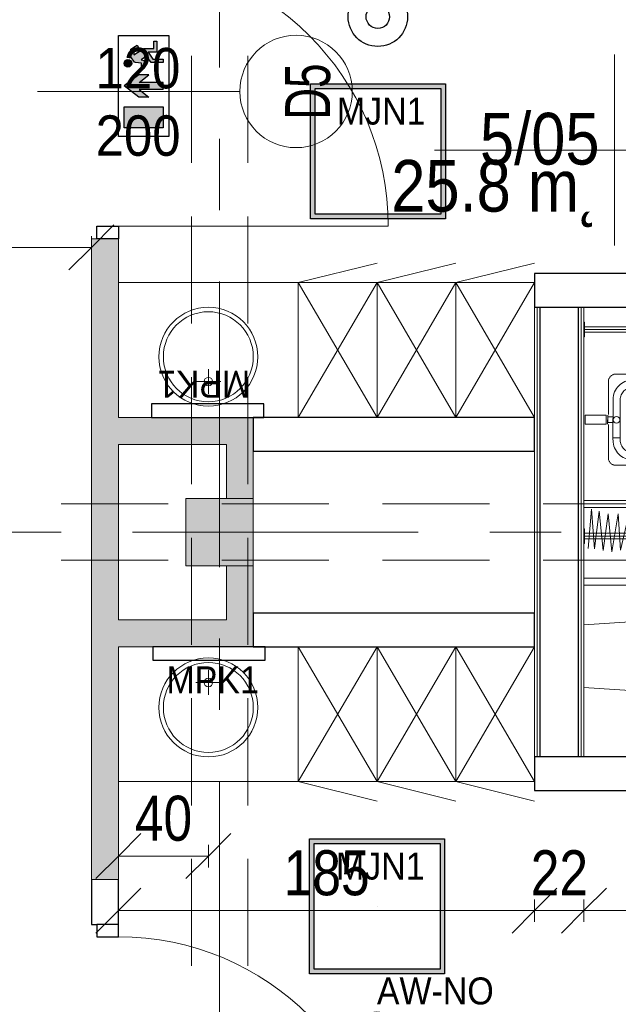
# Model space of a CAD drawing. Header units: centimetres. Extents: x -1631 to 21770, y -8842 to 3590.
# Tile 142 of 150: x 499 to 765, y 2118 to 2556. Entities that reach past the tile are written whole.
import ezdxf

# ---------------------------------------------------------------- set-up
doc = ezdxf.new("R2010")
doc.units = ezdxf.units.CM
doc.linetypes.add('Oś', pattern=[222.25, 127, -31.75, 31.75, -31.75])
doc.linetypes.add('Ukryte', pattern=[71.438, 47.625, -23.813])
for name, color, linetype, lineweight in [('A-ANNO-DIMS', 211, 'Continuous', 13), ('A-ANNO-DIMS-100', 211, 'Continuous', 13), ('A-ANNO-NOTE', 131, 'Continuous', 9), ('A-AREA-IDEN', 2, 'Continuous', 13), ('A-DETL-GENF', 92, 'Continuous', 9), ('A-DETL-HDLN', 90, 'Ukryte', 9), ('A-DETL-MEDM', 33, 'Continuous', 13), ('A-DOOR', 31, 'Continuous', 13), ('A-WALL', 113, 'Continuous', 13), ('A-WALL-FNSH', 113, 'Continuous', 13), ('A-WALL-PATT', 111, 'Continuous', 13), ('I-FURN', 30, 'Continuous', 9), ('P-SANR-FIXT', 6, 'Continuous', 9), ('S-COLS', 52, 'Continuous', 13), ('S-GRID', 1, 'Continuous', 13)]:
    doc.layers.add(name, color=color, linetype=linetype, lineweight=lineweight)
doc.layers.add('E_oprawy', color=12, linetype='Continuous')
doc.styles.add('Arial', font='arial.ttf', dxfattribs={"width": 0.9, "height": 18})
doc.styles.add('Arial Narrow_5', font='ARIALN.TTF', dxfattribs={"height": 20})
doc.styles.add('Arial_1', font='arial.ttf', dxfattribs={"width": 0.7, "height": 20})
doc.styles.add('Arial_11', font='arial.ttf', dxfattribs={"width": 0.85, "height": 23})
doc.dimstyles.new('Diagonal_1_100__0__wewnętrzne_1', dxfattribs={"dimscale": 30.48, "dimtxt": 20.468619, "dimasz": 0.656168, "dimexe": 0.164042, "dimexo": 0.0625, "dimgap": 0.032808, "dimtad": 1, "dimdec": 0, "dimdsep": 46, "dimtxsty": 'Arial Narrow_5', "dimblk1": 'OBLIQUE', "dimblk2": 'OBLIQUE', "dimsah": 1, "dimcen": 0.09, "dimazin": 0, "dimtfac": 1, "dimtdec": 4, "dimtix": 1, "dimtmove": 0, "dimatfit": 3, "dimfxl": 0, "dimtvp": 1, "dimtolj": 1, "dimtzin": 0, "dimarcsym": 0})

# ---------------------------------------------------------------- blocks, each defined once
blk = doc.blocks.new('M_Concrete-Square-Column - 300 x 300mm-1794508-5_piętro III __10_50 m_ - stan projektowany')
at = {"layer": 'S-COLS', "lineweight": 9}
blk.add_hatch(color=254, dxfattribs=at).paths.add_polyline_path([(15, -15), (15, 15), (-15, 15), (-15, -15)], flags=0)
for p, q in [((15, 15), (-15, 15)), ((-15, 15), (-15, -15)), ((15, -15), (15, 15)), ((-15, -15), (15, -15))]:
    blk.add_line(p, q, dxfattribs=at)
blk = doc.blocks.new('Blat - Blat-V3-5_piętro III __10_50 m_ - stan projektowany')
at = {"layer": 'I-FURN'}
for p, q in [((0, 60), (0, 0)), ((80, 60), (0, 60))]:
    blk.add_line(p, q, dxfattribs=at)
blk = doc.blocks.new('Blat - Blat-1345692-5_piętro III __10_50 m_ - stan projektowany')
at = {"layer": 'I-FURN'}
for p, q in [((0, -60), (0, 0)), ((80, -60), (0, -60))]:
    blk.add_line(p, q, dxfattribs=at)
blk = doc.blocks.new('umywalka okrągła d _44cm stal nierdzewna - Type 1-2178342-5_piętro III __10_50 m_ - stan projektowany')
at = {"layer": 'P-SANR-FIXT'}
for p, q in [((12.5, 16.43), (12.5, 27.43)), ((7, 21.93), (18, 21.93))]:
    blk.add_line(p, q, dxfattribs=at)
for centre, radius in [((12.5, 33), 22), ((12.5, 33), 20), ((12.5, 21.93), 1.9)]:
    blk.add_circle(centre, radius, dxfattribs=at)
blk = doc.blocks.new('umywalka okrągła d _44cm stal nierdzewna - Type 1-2356172-5_piętro III __10_50 m_ - stan projektowany')
at = {"layer": 'P-SANR-FIXT'}
for p, q in [((12.5, -16.43), (12.5, -27.43)), ((7, -21.93), (18, -21.93))]:
    blk.add_line(p, q, dxfattribs=at)
for centre, radius in [((12.5, -33), 22), ((12.5, -33), 20), ((12.5, -21.93), 1.9)]:
    blk.add_circle(centre, radius, dxfattribs=at)
blk = doc.blocks.new('miska ustępowa dla N_35_5x54 wisząca koło narożna - Type 1-2357501-5_piętro III __10_50 m_ - stan projektowany')
at = {"layer": 'P-SANR-FIXT'}
for p, q in [((-1.4, -11), (-4.56, -55.56)), ((29.22, -55.56), (26.4, -11)), ((44.09, -92.2), (44.09, -11)), ((47.21, -92.2), (47.21, -11)), ((3.32, -37.31), (6.14, -37.31)), ((4.69, -35.9), (4.69, -38.7)), ((18.43, -37.31), (21.25, -37.31)), ((19.8, -35.9), (19.8, -38.7)), ((8.17, -46.6), (8.17, -51.72)), ((16.4, -45.33), (9.09, -45.33)), ((17.32, -51.72), (17.32, -46.6)), ((-24.94, -56.63), (-24.94, -77.5)), ((-23.38, -56.63), (-23.38, -79.06)), ((-21.82, -56.63), (-21.82, -79.06)), ((-4.56, -55.56), (-4.88, -59.89)), ((29.58, -59.89), (29.22, -55.56)), ((-4.88, -59.89), (-4.82, -64.32)), ((29.53, -64.32), (29.58, -59.89)), ((-4.82, -64.32), (-4.57, -65.68)), ((-4.57, -65.68), (-4.19, -67.09)), ((29.19, -67.09), (29.57, -65.68)), ((29.57, -65.68), (29.53, -64.32)), ((-4.19, -67.09), (-3.69, -68.46)), ((-3.69, -68.46), (-3.07, -69.78)), ((-3.07, -69.78), (-2.34, -71.05)), ((27.34, -71.05), (28.07, -69.78)), ((28.07, -69.78), (28.69, -68.46)), ((28.69, -68.46), (29.19, -67.09)), ((-2.34, -71.05), (-1.51, -72.26)), ((-1.51, -72.26), (-0.58, -73.39)), ((-0.58, -73.39), (1.02, -74.96)), ((23.98, -74.96), (25.58, -73.39)), ((25.58, -73.39), (26.51, -72.26)), ((26.51, -72.26), (27.34, -71.05)), ((-32.35, -77.5), (-23.38, -77.5)), ((1.02, -74.96), (2.75, -76.27)), ((2.75, -76.27), (4.01, -77.03)), ((4.01, -77.03), (6.13, -78.05)), ((6.13, -78.05), (7.56, -78.51)), ((7.56, -78.51), (9.56, -78.98)), ((15.44, -78.98), (17.44, -78.51)), ((17.44, -78.51), (18.87, -78.05)), ((18.87, -78.05), (20.99, -77.03)), ((20.99, -77.03), (22.25, -76.27)), ((22.25, -76.27), (23.98, -74.96)), ((-23.38, -79.06), (-32.35, -79.06)), ((-23.38, -80.62), (-32.35, -80.62)), ((9.56, -78.98), (11.02, -79.17)), ((11.02, -79.17), (12.5, -79.25)), ((12.5, -79.25), (13.98, -79.17)), ((13.98, -79.17), (15.44, -78.98))]:
    blk.add_line(p, q, dxfattribs=at)
for centre in [(4.69, -37.31), (19.8, -37.31)]:
    blk.add_circle(centre, 0.825, dxfattribs=at)
for centre, radius, start, end in [((-30.79, -56.63), 8.97, 0, 99.9996), ((9.34, -46.48), 1.17, 102.2339, 185.8899), ((16.15, -46.48), 1.17, 354.1101, 77.7661), ((-30.79, -56.63), 7.41, 0, 102.1327), ((-30.79, -56.63), 5.85, 0, 105.4382), ((12.74, -51.5), 4.58, 182.8022, 357.1978), ((-23.38, -79.06), 1.56, 0, 90), ((-23.38, -79.06), 1.56, 270, 0), ((45.65, -92.2), 1.56, 180, 360)]:
    blk.add_arc(centre, radius, start, end, dxfattribs=at)
for centre, major_axis, ratio in [((12.55, -59.51), (0, 16.33), 0.823529), ((12.55, -59.26), (0, 15.16), 0.845174)]:
    blk.add_ellipse(centre, major_axis=major_axis, ratio=ratio, dxfattribs=at)
blk = doc.blocks.new('brodzik natryskowy dla N - Type 1-2359081-5_piętro III __10_50 m_ - stan projektowany')
at = {"layer": 'P-SANR-FIXT'}
for p, q in [((-44.73, -12.86), (-27.37, -14.39)), ((-42.55, -11.3), (-42.55, -11)), ((-36.05, -11.3), (-42.55, -11.3)), ((-40.55, -11.3), (-40.55, -95.8)), ((-39.3, -11), (-39.3, -95.8)), ((-38.05, -11.3), (-38.05, -95.8)), ((-36.05, -11), (-36.05, -11.3)), ((-26.61, -11.2), (-26.61, -69.6)), ((-23.41, -69.6), (-23.41, -11.2)), ((14.45, -11.52), (10.54, -11.52)), ((10.54, -11.52), (10.54, -20.79)), ((14.45, -11.52), (14.45, -20.79)), ((49.36, -11.3), (49.36, -11)), ((55.86, -11.3), (49.36, -11.3)), ((51.36, -11.3), (51.36, -95.8)), ((52.61, -11), (52.61, -96)), ((53.86, -11.3), (53.86, -95.8)), ((55.86, -11), (55.86, -11.3)), ((-27.37, -14.39), (-44.99, -15.67)), ((-44.99, -15.67), (-28.14, -17.71)), ((-29.41, -21.8), (-46.26, -23.33)), ((-28.14, -17.71), (-45.75, -19.5)), ((-45.75, -19.5), (-29.41, -21.8)), ((-5.12, -21.9), (-5.39, -21.95)), ((-4.84, -21.88), (-5.12, -21.9)), ((10.32, -21.88), (-4.84, -21.88)), ((10.54, -20.79), (14.45, -20.79)), ((14.44, -21.54), (10.55, -21.51)), ((13.8, -21.67), (11.19, -21.67)), ((11.19, -21.67), (11.19, -23.94)), ((13.8, -23.94), (13.8, -21.67)), ((30.14, -21.88), (14.73, -21.88)), ((30.36, -21.95), (30.1, -21.9)), ((30.62, -22.03), (30.14, -21.88)), ((-46.26, -23.33), (-29.41, -26.14)), ((-29.41, -26.14), (-45.5, -27.16)), ((-7.7, -24.28), (-7.74, -24.55)), ((-7.74, -24.55), (-7.74, -54.09)), ((-7.62, -24.01), (-7.7, -24.28)), ((-7.51, -23.75), (-7.62, -24.01)), ((-7.38, -23.5), (-7.51, -23.75)), ((-7.23, -23.25), (-7.38, -23.5)), ((-7.05, -23.02), (-7.23, -23.25)), ((-6.85, -22.81), (-7.05, -23.02)), ((-6.64, -22.61), (-6.85, -22.81)), ((-6.41, -22.43), (-6.64, -22.61)), ((-6.17, -22.27), (-6.41, -22.43)), ((-5.92, -22.14), (-6.17, -22.27)), ((-5.66, -22.03), (-5.92, -22.14)), ((-5.39, -21.95), (-5.66, -22.03)), ((-2.82, -26.45), (-2.2, -25.89)), ((-2.2, -25.89), (-1.53, -25.38)), ((-1.53, -25.38), (-0.81, -24.95)), ((-0.81, -24.95), (-0.05, -24.58)), ((-0.05, -24.58), (0.75, -24.29)), ((0.75, -24.29), (1.58, -24.07)), ((1.58, -24.07), (2.44, -23.94)), ((2.44, -23.94), (4.41, -23.89)), ((22.33, -23.94), (3.78, -23.89)), ((4.41, -23.89), (4.41, -27.12)), ((11.19, -23.94), (13.8, -23.94)), ((23.2, -24.07), (22.33, -23.94)), ((24.03, -24.29), (23.2, -24.07)), ((24.83, -24.58), (24.03, -24.29)), ((25.59, -24.95), (24.83, -24.58)), ((26.31, -25.38), (25.59, -24.95)), ((26.98, -25.89), (26.31, -25.38)), ((27.59, -26.45), (26.98, -25.89)), ((30.87, -22.14), (30.62, -22.03)), ((31.12, -22.28), (30.87, -22.14)), ((31.36, -22.44), (31.12, -22.28)), ((31.59, -22.62), (31.36, -22.44)), ((31.81, -22.82), (31.59, -22.62)), ((32.01, -23.04), (31.81, -22.82)), ((32.19, -23.27), (32.01, -23.04)), ((32.35, -23.52), (32.19, -23.27)), ((32.49, -23.77), (32.35, -23.52)), ((32.6, -24.04), (32.49, -23.77)), ((32.68, -24.31), (32.6, -24.04)), ((32.74, -24.58), (32.68, -24.31)), ((32.74, -24.86), (32.74, -24.58)), ((32.74, -54.38), (32.74, -24.86)), ((-45.5, -27.16), (-29.67, -31)), ((-5.19, -30.85), (-4.98, -30.01)), ((-4.98, -30.01), (-4.68, -29.22)), ((-4.68, -29.22), (-4.32, -28.45)), ((-4.32, -28.45), (-3.88, -27.74)), ((-3.88, -27.74), (-3.38, -27.07)), ((-3.38, -27.07), (-2.82, -26.45)), ((-1.71, -30.51), (-1.89, -31.01)), ((-1.47, -30.02), (-1.71, -30.51)), ((-1.19, -29.56), (-1.47, -30.02)), ((-0.87, -29.14), (-1.19, -29.56)), ((-0.51, -28.74), (-0.87, -29.14)), ((-0.12, -28.38), (-0.51, -28.74)), ((0.31, -28.06), (-0.12, -28.38)), ((0.76, -27.79), (0.31, -28.06)), ((1.25, -27.55), (0.76, -27.79)), ((1.76, -27.36), (1.25, -27.55)), ((2.29, -27.23), (1.76, -27.36)), ((2.84, -27.14), (2.29, -27.23)), ((3.4, -27.11), (2.84, -27.14)), ((4.41, -27.12), (3.4, -27.11)), ((3.78, -27.12), (21.37, -27.12)), ((21.37, -27.12), (21.94, -27.14)), ((21.94, -27.14), (22.49, -27.23)), ((22.49, -27.23), (23.02, -27.36)), ((23.02, -27.36), (23.53, -27.55)), ((23.53, -27.55), (24.01, -27.79)), ((24.01, -27.79), (24.47, -28.06)), ((24.47, -28.06), (24.89, -28.38)), ((24.89, -28.38), (25.29, -28.74)), ((25.29, -28.74), (25.65, -29.14)), ((25.65, -29.14), (25.96, -29.56)), ((25.96, -29.56), (26.24, -30.02)), ((26.24, -30.02), (26.48, -30.51)), ((26.48, -30.51), (26.66, -31.01)), ((28.16, -27.07), (27.59, -26.45)), ((28.66, -27.74), (28.16, -27.07)), ((29.09, -28.45), (28.66, -27.74)), ((29.46, -29.22), (29.09, -28.45)), ((29.75, -30.01), (29.46, -29.22)), ((29.97, -30.85), (29.75, -30.01)), ((-29.67, -31), (-44.99, -32.02)), ((-44.99, -32.02), (-31.46, -34.32)), ((-5.37, -32.6), (-5.32, -31.71)), ((-5.29, -56.03), (-5.37, -32.6)), ((-5.32, -31.71), (-5.19, -30.85)), ((26.92, -32.43), (-2.15, -32.63)), ((-2.15, -32.63), (-2.15, -56.03)), ((-2.03, -31.55), (-2.11, -32.1)), ((-1.89, -31.01), (-2.03, -31.55)), ((26.66, -31.01), (26.8, -31.55)), ((26.8, -31.55), (26.88, -32.1)), ((26.92, -56.03), (26.92, -32.43)), ((30.1, -31.71), (29.97, -30.85)), ((30.07, -32.63), (30.07, -56.03)), ((30.15, -32.6), (30.1, -31.71)), ((-21.31, -52.3), (-15.71, -52.3)), ((-5.23, -51), (-5.24, -51.15)), ((-5.24, -51.15), (-5.23, -51.29)), ((-5.21, -50.85), (-5.23, -51)), ((-5.23, -51.29), (-5.21, -51.44)), ((-5.18, -50.71), (-5.21, -50.85)), ((-5.21, -51.44), (-5.18, -51.58)), ((-5.13, -50.58), (-5.18, -50.71)), ((-5.18, -51.58), (-5.13, -51.71)), ((-5.07, -50.45), (-5.13, -50.58)), ((-5.13, -51.71), (-5.07, -51.84)), ((-4.99, -50.33), (-5.07, -50.45)), ((-5.07, -51.84), (-4.99, -51.96)), ((-4.91, -50.21), (-4.99, -50.33)), ((-4.99, -51.96), (-4.91, -52.08)), ((-4.81, -50.11), (-4.91, -50.21)), ((-4.91, -52.08), (-4.81, -52.18)), ((-4.71, -50.02), (-4.81, -50.11)), ((-4.81, -52.18), (-4.71, -52.27)), ((-4.6, -49.93), (-4.71, -50.02)), ((-4.71, -52.27), (-4.6, -52.36)), ((-4.48, -49.86), (-4.6, -49.93)), ((-4.6, -52.36), (-4.48, -52.43)), ((-4.35, -49.8), (-4.48, -49.86)), ((-4.48, -52.43), (-4.35, -52.49)), ((-4.21, -49.75), (-4.35, -49.8)), ((-4.35, -52.49), (-4.21, -52.54)), ((-4.07, -49.71), (-4.21, -49.75)), ((-4.21, -52.54), (-4.07, -52.58)), ((-3.93, -49.69), (-4.07, -49.71)), ((-3.78, -49.68), (-3.93, -49.69)), ((-3.48, -49.71), (-3.63, -49.69)), ((-3.34, -49.75), (-3.48, -49.71)), ((-3.48, -52.58), (-3.34, -52.54)), ((-3.21, -49.8), (-3.34, -49.75)), ((-3.34, -52.54), (-3.21, -52.49)), ((-3.08, -49.86), (-3.21, -49.8)), ((-3.21, -52.49), (-3.08, -52.43)), ((-2.96, -49.93), (-3.08, -49.86)), ((-3.08, -52.43), (-2.96, -52.36)), ((-2.85, -50.02), (-2.96, -49.93)), ((-2.96, -52.36), (-2.85, -52.27)), ((-2.74, -50.11), (-2.85, -50.02)), ((-2.85, -52.27), (-2.74, -52.18)), ((-2.65, -50.21), (-2.74, -50.11)), ((-2.74, -52.18), (-2.65, -52.08)), ((-2.56, -50.33), (-2.65, -50.21)), ((-2.65, -52.08), (-2.56, -51.96)), ((-2.49, -50.45), (-2.56, -50.33)), ((-2.56, -51.96), (-2.49, -51.84)), ((-2.43, -50.58), (-2.49, -50.45)), ((-2.49, -51.84), (-2.43, -51.71)), ((-2.38, -50.71), (-2.43, -50.58)), ((-2.43, -51.71), (-2.38, -51.58)), ((-2.34, -50.85), (-2.38, -50.71)), ((-2.38, -51.58), (-2.34, -51.44)), ((-2.32, -51), (-2.34, -50.85)), ((-2.34, -51.44), (-2.32, -51.29)), ((-2.31, -51.15), (-2.32, -51)), ((-2.32, -51.29), (-2.31, -51.15)), ((-22.41, -54.35), (-25.41, -54.35)), ((-22.81, -62.85), (-22.81, -54.35)), ((-22.61, -62.85), (-22.61, -54.35)), ((-22.41, -63.8), (-22.41, -53.4)), ((-22.11, -63.8), (-22.11, -53.4)), ((-21.81, -63.8), (-21.81, -53.4)), ((-21.81, -53.7), (-15.21, -53.7)), ((-21.81, -54), (-15.21, -54)), ((-21.81, -55.6), (-15.21, -55.6)), ((-21.81, -55.9), (-15.21, -55.9)), ((-21.31, -52.6), (-15.71, -52.6)), ((-21.31, -52.9), (-15.71, -52.9)), ((-15.21, -53.4), (-15.21, -63.8)), ((-14.91, -53.4), (-14.91, -63.8)), ((-14.61, -53.4), (-14.61, -63.8)), ((-7.74, -54.09), (-7.74, -54.37)), ((-7.74, -54.37), (-7.7, -54.64)), ((-7.7, -54.64), (-7.62, -54.91)), ((-7.62, -54.91), (-7.52, -55.18)), ((-7.52, -55.18), (-7.4, -55.43)), ((-7.4, -55.43), (-7.25, -55.67)), ((-7.25, -55.67), (-7.07, -55.9)), ((-7.07, -55.9), (-6.88, -56.11)), ((-6.88, -56.11), (-6.67, -56.31)), ((-6.67, -56.31), (-6.44, -56.49)), ((-6.44, -56.49), (-6.2, -56.64)), ((-6.2, -56.64), (-5.95, -56.77)), ((-5.95, -56.77), (-5.69, -56.88)), ((-5.69, -56.88), (-5.41, -56.96)), ((-2.15, -56.03), (-5.29, -56.03)), ((-4.07, -52.58), (-3.93, -52.6)), ((-3.93, -52.6), (-3.78, -52.61)), ((-3.78, -52.61), (-3.63, -52.6)), ((-3.63, -52.6), (-3.48, -52.58)), ((26.92, -56.03), (30.07, -56.03)), ((30.38, -56.96), (30.65, -56.89)), ((30.65, -56.89), (30.92, -56.78)), ((30.92, -56.78), (31.17, -56.66)), ((31.17, -56.66), (31.41, -56.51)), ((31.41, -56.51), (31.64, -56.34)), ((31.64, -56.34), (31.85, -56.14)), ((31.85, -56.14), (32.05, -55.93)), ((32.05, -55.93), (32.22, -55.71)), ((32.22, -55.71), (32.38, -55.46)), ((32.38, -55.46), (32.51, -55.21)), ((32.51, -55.21), (32.61, -54.94)), ((32.61, -54.94), (32.69, -54.67)), ((32.69, -54.67), (32.74, -54.38)), ((-21.81, -57.5), (-15.21, -57.5)), ((-21.81, -57.8), (-15.21, -57.8)), ((-21.81, -59.4), (-15.21, -59.4)), ((-21.81, -59.7), (-15.21, -59.7)), ((-21.81, -61.3), (-15.21, -61.3)), ((-5.41, -56.96), (-5.13, -57.01)), ((-5.13, -57.01), (29.82, -57.01)), ((29.82, -57.01), (30.1, -57.01)), ((30.1, -57.01), (30.38, -56.96)), ((-22.41, -62.85), (-25.41, -62.85)), ((-21.81, -61.6), (-15.21, -61.6)), ((-21.81, -63.2), (-15.21, -63.2)), ((-21.81, -63.5), (-15.21, -63.5)), ((-15.71, -64.3), (-21.31, -64.3)), ((-15.71, -64.6), (-21.31, -64.6)), ((-15.71, -64.9), (-21.31, -64.9)), ((-35.25, -97.25), (-40.13, -102.13)), ((47.11, -100.05), (-33.8, -100.05)), ((48.56, -97.25), (53.43, -102.13)), ((-33.8, -101.3), (47.11, -101.3)), ((47.11, -102.55), (-33.8, -102.55))]:
    blk.add_line(p, q, dxfattribs=at)
for centre, radius in [((12.42, -25.5), 1.5), ((-3.77, -33.05), 1.5), ((28.71, -33.24), 1.5), ((-3.85, -51.24), 1.5), ((28.59, -51.18), 1.5), ((-37.69, -99.69), 3.25), ((-39.18, -101.17), 0.62), ((-37.69, -99.69), 2.1), ((-36.21, -98.2), 0.62), ((-36.21, -98.2), 0.32), ((51, -99.69), 3.25), ((49.51, -98.2), 0.62), ((51, -99.69), 2.1), ((49.51, -98.2), 0.32), ((52.48, -101.17), 0.62), ((-39.18, -101.17), 0.32), ((52.48, -101.17), 0.32)]:
    blk.add_circle(centre, radius, dxfattribs=at)
for centre, radius, start, end in [((-21.31, -53.4), 1.1, 90, 180), ((-15.71, -53.4), 1.1, 360, 90), ((-21.31, -53.4), 0.8, 90, 180), ((-21.31, -53.4), 0.5, 90, 180), ((-15.71, -53.4), 0.8, 360, 90), ((-15.71, -53.4), 0.5, 360, 90), ((-21.31, -63.8), 1.1, 180, 270), ((-21.31, -63.8), 0.8, 180, 270), ((-21.31, -63.8), 0.5, 180, 270), ((-15.71, -63.8), 0.5, 270, 360), ((-15.71, -63.8), 0.8, 270, 360), ((-15.71, -63.8), 1.1, 270, 360), ((-25.01, -69.6), 1.6, 180, 360), ((-33.8, -95.8), 6.75, 180, 196.4965), ((-33.8, -95.8), 5.5, 180, 270), ((-33.8, -95.8), 4.25, 180, 188.8511), ((47.11, -95.8), 5.5, 270, 360), ((47.11, -95.8), 4.25, 351.1489, 360), ((47.11, -95.8), 6.75, 343.5035, 360), ((-33.8, -95.8), 4.25, 261.1489, 270), ((47.11, -95.8), 4.25, 270, 278.8511), ((-33.8, -95.8), 6.75, 253.5035, 270), ((47.11, -95.8), 6.75, 270, 286.4965)]:
    blk.add_arc(centre, radius, start, end, dxfattribs=at)
blk.add_ellipse((-23.14, -58.6), major_axis=(0, 0.325), ratio=0.224951, dxfattribs=at)
blk = doc.blocks.new('szafki szatniowe - szafki bez siedziska-1388164-5_piętro III __10_50 m_ - stan projektowany')
at = {"layer": 'I-FURN'}
for p, q in [((17.5, -60), (-17.5, 0)), ((-17.5, 0), (-17.5, -60)), ((52.5, -60), (17.5, 0)), ((17.5, -60), (17.5, 0)), ((87.5, -60), (52.5, 0)), ((17.5, 0), (-17.5, -60)), ((52.5, 0), (17.5, -60)), ((17.5, 0), (17.5, -60)), ((87.5, 0), (52.5, -60)), ((52.5, 0), (52.5, -60)), ((52.5, -60), (52.5, 0)), ((-17.5, -60), (17.5, -68.63)), ((-17.5, -60), (17.5, -60)), ((17.5, -60), (52.5, -68.63)), ((17.5, -60), (52.5, -60)), ((52.5, -60), (87.5, -68.63)), ((52.5, -60), (87.5, -60))]:
    blk.add_line(p, q, dxfattribs=at)
blk = doc.blocks.new('szafki szatniowe - szafki bez siedziska-1388242-5_piętro III __10_50 m_ - stan projektowany')
at = {"layer": 'I-FURN'}
for p, q in [((-17.5, 60), (17.5, 68.63)), ((17.5, 60), (52.5, 68.63)), ((52.5, 60), (87.5, 68.63)), ((17.5, 0), (-17.5, 60)), ((17.5, 60), (-17.5, 0)), ((-17.5, 60), (17.5, 60)), ((-17.5, 0), (-17.5, 60)), ((52.5, 0), (17.5, 60)), ((52.5, 60), (17.5, 0)), ((17.5, 60), (52.5, 60)), ((17.5, 0), (17.5, 60)), ((17.5, 60), (17.5, 0)), ((87.5, 0), (52.5, 60)), ((87.5, 60), (52.5, 0)), ((52.5, 60), (87.5, 60)), ((52.5, 0), (52.5, 60)), ((52.5, 60), (52.5, 0))]:
    blk.add_line(p, q, dxfattribs=at)
blk = doc.blocks.new('DRZWI 1S - automatyczna etykieta - Drzwi 120-2381684-5_piętro III __10_50 m_ - stan projektowany')
at = {"layer": 'A-DETL-GENF'}
for p, q in [((-65.5, 6), (-65.5, -3.5)), ((-60, 6), (-65.5, 6)), ((-60, -3.5), (-60, 6)), ((65.5, 6), (60, 6)), ((60, 6), (60, -3.5)), ((65.5, -3.5), (65.5, 6)), ((-65.5, -3.5), (-60, -3.5)), ((60, -3.5), (65.5, -3.5))]:
    blk.add_line(p, q, dxfattribs=at)
at = {"layer": 'A-DETL-MEDM', "lineweight": 25}
for p, q in [((-60, 6), (-65.5, 6)), ((-65.5, 6), (-65.5, -3.5)), ((-60, -3.5), (-60, 6)), ((60, -3.5), (60, 6)), ((60, 6), (65.5, 6)), ((65.5, 6), (65.5, -3.5)), ((-65.5, -3.5), (-60, -3.5)), ((65.5, -3.5), (60, -3.5))]:
    blk.add_line(p, q, dxfattribs=at)
at = {"layer": 'A-DOOR'}
blk.add_line((60, 6), (60, 126), dxfattribs=at)
blk.add_arc((60, 6), 120, 90, 180, dxfattribs=at)
blk = doc.blocks.new('METKA_POMIESZCZENIA2 - Rozbudowana - bez ramki-2396678-5_piętro III __10_50 m_ - stan projektowany')
at = {"layer": 'A-AREA-IDEN'}
for p, q in [((0, 0.425), (0, 0)), ((0.0976, 0), (-0.8, 0)), ((-0.8, 0), (0.9, 0)), ((0, 0), (0, -0.425))]:
    blk.add_line(p, q, dxfattribs=at)
blk = doc.blocks.new('DIMBLOCK156-5_piętro III __10_50 m_ - stan projektowany')
at = {"layer": 'A-ANNO-DIMS-100', "transparency": 16777216}
for p, q in [((413.88, 2454.95), (423.88, 2464.95)), ((530.38, 2454.95), (540.38, 2464.95)), ((413.88, 2459.95), (413.88, 2449.95)), ((413.88, 2454.95), (413.88, 2459.95)), ((530.38, 2459.95), (530.38, 2449.95)), ((530.38, 2454.95), (530.38, 2459.95)), ((413.88, 2454.95), (403.88, 2444.95)), ((413.88, 2454.95), (530.38, 2454.95)), ((530.38, 2454.95), (520.38, 2444.95))]:
    blk.add_line(p, q, dxfattribs=at)
at = {"layer": 'A-ANNO-DIMS-100', "color": 0, "transparency": 16777216, "insert": (453.12, 2481.8), "char_height": 20, "width": 45.6158, "attachment_point": 1, "line_spacing_factor": 0.974696, "style": 'Arial Narrow_5'}
blk.add_mtext('117', dxfattribs=at)
blk = doc.blocks.new('_Oblique')
at = {"color": 0, "linetype": 'ByBlock', "lineweight": -2}
blk.add_line((-0.5, -0.5), (0.5, 0.5), dxfattribs=at)
blk = doc.blocks.new('DIMBLOCK190-5_piętro III __10_50 m_ - stan projektowany')
at = {"layer": 'A-ANNO-DIMS-100', "transparency": 16777216}
for p, q in [((749.38, 2159.95), (759.38, 2169.95)), ((907.38, 2159.95), (917.38, 2169.95)), ((749.38, 2164.95), (749.38, 2154.95)), ((749.38, 2159.95), (749.38, 2164.95)), ((907.38, 2154.95), (907.38, 2164.95)), ((749.38, 2159.95), (739.38, 2149.95)), ((907.38, 2159.95), (749.38, 2159.95)), ((907.38, 2159.95), (897.38, 2149.95)), ((907.38, 2159.95), (907.38, 2154.95))]:
    blk.add_line(p, q, dxfattribs=at)
at = {"layer": 'A-ANNO-DIMS-100', "color": 0, "transparency": 16777216, "insert": (809.37, 2186.8), "char_height": 20, "width": 45.6158, "attachment_point": 1, "line_spacing_factor": 0.974696, "style": 'Arial Narrow_5'}
blk.add_mtext('158', dxfattribs=at)
blk = doc.blocks.new('DIMBLOCK191-5_piętro III __10_50 m_ - stan projektowany')
at = {"layer": 'A-ANNO-DIMS-100', "transparency": 16777216}
for p, q in [((727.38, 2159.95), (737.38, 2169.95)), ((749.38, 2159.95), (759.38, 2169.95)), ((727.38, 2164.95), (727.38, 2154.95)), ((727.38, 2159.95), (727.38, 2164.95)), ((749.38, 2164.95), (749.38, 2154.95)), ((749.38, 2159.95), (749.38, 2164.95)), ((727.38, 2159.95), (717.38, 2149.95)), ((749.38, 2159.95), (727.38, 2159.95)), ((749.38, 2159.95), (739.38, 2149.95))]:
    blk.add_line(p, q, dxfattribs=at)
at = {"layer": 'A-ANNO-DIMS-100', "color": 0, "transparency": 16777216, "insert": (725.71, 2186.8), "char_height": 20, "width": 30.4105, "attachment_point": 1, "line_spacing_factor": 0.974696, "style": 'Arial Narrow_5'}
blk.add_mtext('22', dxfattribs=at)
blk = doc.blocks.new('DIMBLOCK192-5_piętro III __10_50 m_ - stan projektowany')
at = {"layer": 'A-ANNO-DIMS-100', "transparency": 16777216}
for p, q in [((542.38, 2159.95), (552.38, 2169.95)), ((727.38, 2159.95), (737.38, 2169.95)), ((542.38, 2154.95), (542.38, 2164.95)), ((727.38, 2164.95), (727.38, 2154.95)), ((727.38, 2159.95), (727.38, 2164.95)), ((542.38, 2159.95), (532.38, 2149.95)), ((727.38, 2159.95), (542.38, 2159.95)), ((542.38, 2159.95), (542.38, 2154.95)), ((727.38, 2159.95), (717.38, 2149.95))]:
    blk.add_line(p, q, dxfattribs=at)
at = {"layer": 'A-ANNO-DIMS-100', "color": 0, "transparency": 16777216, "insert": (615.87, 2186.8), "char_height": 20, "width": 45.6158, "attachment_point": 1, "line_spacing_factor": 0.974696, "style": 'Arial Narrow_5'}
blk.add_mtext('185', dxfattribs=at)
blk = doc.blocks.new('DIMBLOCK199-5_piętro III __10_50 m_ - stan projektowany')
at = {"layer": 'A-ANNO-DIMS-100', "transparency": 16777216}
for p, q in [((542.38, 2184.2), (552.38, 2194.2)), ((582.38, 2184.2), (592.38, 2194.2)), ((542.38, 2179.2), (542.38, 2189.2)), ((582.38, 2189.2), (582.38, 2179.2)), ((582.38, 2184.2), (582.38, 2189.2)), ((542.38, 2184.2), (532.38, 2174.2)), ((582.38, 2184.2), (542.38, 2184.2)), ((542.38, 2184.2), (542.38, 2179.2)), ((582.38, 2184.2), (572.38, 2174.2))]:
    blk.add_line(p, q, dxfattribs=at)
at = {"layer": 'A-ANNO-DIMS-100', "color": 0, "transparency": 16777216, "insert": (549.71, 2211.05), "char_height": 20, "width": 30.4105, "attachment_point": 1, "line_spacing_factor": 0.974696, "style": 'Arial Narrow_5'}
blk.add_mtext('40', dxfattribs=at)
blk = doc.blocks.new('MJN1')
at = {"layer": 'E_oprawy', "linetype": 'ByBlock'}
h = blk.add_hatch(color=256, dxfattribs=at)
h.paths.add_polyline_path([(-30, -30), (-30, 30), (30, 30), (30, -30)])
h.paths.add_polyline_path([(-28, -28), (-28, 28), (28, 28), (28, -28)], flags=16)
for points in [[(-30, -30), (-30, 30), (30, 30), (30, -30)], [(-28, -28), (-28, 28), (28, 28), (28, -28)]]:
    blk.add_lwpolyline(points, close=True, dxfattribs=at)
blk.add_circle((0, 0), 0.0000001, dxfattribs=at)
at = {"layer": 'E_oprawy', "color": 4, "style": 'Arial', "width": 0.9}
blk.add_text('MJN1', height=12, dxfattribs=at).set_placement((-18.29, 11.9))
blk = doc.blocks.new('MPK1')
at = {"layer": 'E_oprawy', "linetype": 'ByBlock'}
blk.add_lwpolyline([(0, 6), (0, 0), (50, 0), (50, 6)], close=True, dxfattribs=at)
at = {"layer": 'E_oprawy'}
blk.add_circle((25, 0), 0.00001, dxfattribs=at)
at = {"layer": 'E_oprawy', "color": 4, "style": 'Arial', "width": 0.9}
blk.add_text('MPK1', height=12, rotation=180, dxfattribs=at).set_placement((43.89, 20.74))
blk = doc.blocks.new('AW-NO')
at = {"layer": 'E_oprawy', "color": 1, "linetype": 'ByBlock'}
for radius in [13.2, 5.21]:
    blk.add_circle((0, 0), radius, dxfattribs=at)
at = {"layer": 'E_oprawy', "color": 1, "style": 'Arial', "width": 0.9}
blk.add_text('AW-NO', height=12, dxfattribs=at).set_placement((0, 16.52))
blk = doc.blocks.new('EW_W_GORE')
at = {"layer": 'E_oprawy'}
for points in [[(431.95, 125.13), (425.73, 125.13), (425.73, 113.58), (431.95, 113.58)], [(438.17, 125.13), (434.88, 120.79), (434.88, 117.78), (437.1, 120.71), (437.1, 113.58), (439.24, 113.58), (439.24, 120.71), (441.46, 117.78), (441.46, 120.79)], [(447.38, 122.28), (448.73, 122.28), (449.62, 120.89), (450.3, 121.32), (450.01, 121.78), (449.13, 123.14), (446.83, 123.14), (445.25, 122.06), (445.1, 121.75), (444.98, 120), (443.37, 120), (443.37, 119.23), (445.7, 119.23), (445.95, 120.1), (446.4, 119.43), (447.05, 118.48), (445.13, 117.18), (445.13, 113.58), (446.14, 113.58), (446.14, 116.64), (448.23, 117.98), (448.23, 115.45), (451.45, 115.46), (451.45, 116.38), (449.24, 116.38), (449.24, 119.27)], [(446.02, 124.01, 1), (443.78, 124.01, 1)]]:
    blk.add_hatch(color=3, dxfattribs=at).paths.add_polyline_path(points)
at = {"layer": 'E_oprawy', "color": 3}
for p, q in [((425.73, 125.13), (431.95, 125.13)), ((425.73, 113.58), (425.73, 125.13)), ((431.95, 125.13), (431.95, 113.58)), ((434.88, 120.79), (438.17, 125.13)), ((441.46, 120.79), (438.17, 125.13)), ((445.25, 122.06), (446.83, 123.14)), ((446.83, 123.14), (449.13, 123.14)), ((449.13, 123.14), (450.01, 121.78)), ((434.88, 117.78), (434.88, 120.79)), ((437.1, 120.71), (434.88, 117.78)), ((437.1, 113.58), (437.1, 120.71)), ((439.24, 113.58), (439.24, 120.71)), ((439.24, 120.71), (441.46, 117.78)), ((441.46, 117.78), (441.46, 120.79)), ((443.37, 119.23), (443.37, 120)), ((443.37, 120), (444.98, 120)), ((444.98, 120), (445.1, 121.75)), ((445.1, 121.75), (445.25, 122.06)), ((445.95, 120.1), (445.7, 119.23)), ((446.4, 119.43), (445.95, 120.1)), ((448.73, 122.28), (447.38, 122.28)), ((447.38, 122.28), (449.24, 119.27)), ((449.62, 120.89), (448.73, 122.28)), ((450.3, 121.32), (449.62, 120.89)), ((450.01, 121.78), (450.3, 121.32)), ((445.7, 119.23), (443.37, 119.23)), ((445.13, 117.18), (447.05, 118.48)), ((445.13, 113.58), (445.13, 117.18)), ((448.23, 117.98), (446.14, 116.64)), ((447.05, 118.48), (446.4, 119.43)), ((448.23, 115.45), (448.23, 117.98)), ((449.24, 119.27), (449.24, 116.38)), ((446.14, 116.64), (446.14, 113.58)), ((451.45, 115.46), (448.23, 115.45)), ((449.24, 116.38), (451.45, 116.38)), ((451.45, 116.38), (451.45, 115.46)), ((431.95, 113.58), (425.73, 113.58)), ((437.1, 113.58), (439.24, 113.58)), ((446.14, 113.58), (445.13, 113.58))]:
    blk.add_line(p, q, dxfattribs=at)
blk.add_lwpolyline([(423.17, 126.85), (453.17, 126.85), (453.17, 111.85), (423.17, 111.85)], close=True, dxfattribs=at)
blk.add_circle((444.9, 124.01), 1.12, dxfattribs=at)

msp = doc.modelspace()

# ---------------------------------------------------------------- hatches: boundary and pattern name
at = {"layer": 'A-WALL-PATT'}
h = msp.add_hatch(color=9, dxfattribs=at)
h.paths.add_polyline_path([(542.38, 132.33), (542.38, 139.33), (530.38, 139.33), (530.38, 132.33)], flags=0)
h.paths.add_polyline_path([(530.38, 250.33), (542.38, 250.33), (542.38, 515.33), (530.38, 515.33), (530.38, 419.08)], flags=0)
h.paths.add_polyline_path([(542.38, 657.83), (542.38, 660.33), (530.38, 660.33), (530.38, 657.83), (532.88, 657.83)], flags=0)
h.paths.add_polyline_path([(542.38, 781.33), (542.38, 1102.83), (530.38, 1102.83), (530.38, 781.33), (532.88, 781.33)], flags=0)
h.paths.add_polyline_path([(530.38, 1312.83), (542.38, 1312.83), (542.38, 1431.33), (530.38, 1431.33)], flags=0)
h.paths.add_polyline_path([(530.38, 1633.83), (542.38, 1633.83), (542.38, 2022.83), (530.38, 2022.83), (530.38, 1665.12)], flags=0)
h.paths.add_polyline_path([(542.38, 2173.83), (542.38, 2458.83), (530.38, 2458.83), (530.38, 2173.83)], flags=0)
h.paths.add_polyline_path([(530.38, 2593.83), (542.38, 2593.83), (542.38, 2824.33), (530.38, 2824.33), (530.38, 2634.27)], flags=0)
for points in [[(542.38, 2367.33), (602.38, 2367.33), (602.38, 2379.33), (542.38, 2379.33)], [(590.38, 2277.33), (590.38, 2289.33), (542.38, 2289.33), (542.38, 2277.33)]]:
    msp.add_hatch(color=9, dxfattribs=at).paths.add_polyline_path(points, flags=0)
h = msp.add_hatch(color=9, dxfattribs=at)
h.paths.add_polyline_path([(590.38, 2277.33), (602.38, 2277.33), (602.38, 2313.33), (590.38, 2313.33), (590.38, 2289.33)], flags=0)
h.paths.add_polyline_path([(602.38, 2343.33), (602.38, 2367.33), (590.38, 2367.33), (590.38, 2343.33), (598.68, 2343.33)], flags=0)

# ---------------------------------------------------------------- linework, layer by layer
at = {"layer": 'A-ANNO-NOTE', "lineweight": 13}
msp.add_line((506.38, 2524.33), (596.38, 2524.33), dxfattribs=at)
msp.add_line((506.38, 2524.33), (596.38, 2524.33), dxfattribs=at)
msp.add_circle((621.38, 2524.33), 25, dxfattribs=at)
at = {"layer": 'A-DETL-HDLN'}
for p, q in [((574.88, 420.83), (574.88, 2793.33)), ((599.88, 420.83), (599.88, 2793.33)), ((-1197.62, 2340.83), (1172.38, 2340.83)), ((-1197.62, 2315.83), (1172.38, 2315.83))]:
    msp.add_line(p, q, dxfattribs=at)
at = {"layer": 'A-WALL', "lineweight": 9}
for p, q in [((532.88, 2458.83), (530.38, 2458.83)), ((530.38, 2458.83), (530.38, 2173.83)), ((542.38, 2379.33), (542.38, 2458.83)), ((602.38, 2379.33), (542.38, 2379.33)), ((602.38, 2343.33), (602.38, 2379.33)), ((542.38, 2289.33), (542.38, 2367.33)), ((542.38, 2367.33), (590.38, 2367.33)), ((590.38, 2367.33), (590.38, 2343.33)), ((590.38, 2313.33), (590.38, 2289.33)), ((602.38, 2277.33), (602.38, 2313.33)), ((590.38, 2289.33), (542.38, 2289.33)), ((542.38, 2173.83), (542.38, 2277.33)), ((542.38, 2277.33), (602.38, 2277.33))]:
    msp.add_line(p, q, dxfattribs=at)
at = {"layer": 'A-WALL', "color": 7, "lineweight": 25}
for p, q in [((899.88, 2443.33), (727.38, 2443.33)), ((727.38, 2443.33), (727.38, 2428.33)), ((727.38, 2428.33), (899.88, 2428.33)), ((729.88, 2228.33), (729.88, 2428.33)), ((746.88, 2228.33), (746.88, 2428.33)), ((727.38, 2379.33), (602.38, 2379.33)), ((602.38, 2379.33), (602.38, 2364.33)), ((727.38, 2364.33), (727.38, 2379.33)), ((602.38, 2364.33), (727.38, 2364.33)), ((727.38, 2292.33), (602.38, 2292.33)), ((602.38, 2292.33), (602.38, 2277.33)), ((727.38, 2277.33), (727.38, 2292.33)), ((602.38, 2277.33), (727.38, 2277.33)), ((856.88, 2228.33), (727.38, 2228.33)), ((727.38, 2228.33), (727.38, 2213.33)), ((727.38, 2213.33), (856.88, 2213.33)), ((530.38, 2173.83), (530.38, 2153.83)), ((542.38, 2153.83), (542.38, 2173.83)), ((530.38, 2153.83), (532.88, 2153.83))]:
    msp.add_line(p, q, dxfattribs=at)
at = {"layer": 'A-WALL'}
for p, q in [((728.63, 2228.33), (728.63, 2428.33)), ((748.13, 2228.33), (748.13, 2428.33)), ((530.38, 2173.83), (542.38, 2173.83))]:
    msp.add_line(p, q, dxfattribs=at)
at = {"layer": 'A-WALL-FNSH', "color": 250, "lineweight": 9}
for p, q in [((727.38, 2428.33), (727.38, 2228.33)), ((749.38, 2228.33), (749.38, 2428.33))]:
    msp.add_line(p, q, dxfattribs=at)
at = {"layer": 'S-GRID', "linetype": 'Oś'}
for p, q in [((587.38, 2884.27), (587.38, 27.13)), ((1342.46, 2328.33), (-1368.76, 2328.33))]:
    msp.add_line(p, q, dxfattribs=at)

# ---------------------------------------------------------------- block references
at = {"layer": 'A-AREA-IDEN', "xscale": 99.99999999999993, "yscale": 99.99999999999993, "zscale": 99.99999999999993}
msp.add_blockref('METKA_POMIESZCZENIA2 - Rozbudowana - bez ramki-2396678-5_piętro III __10_50 m_ - stan projektowany', (762.93, 2498.25), dxfattribs=at)
at = {"layer": 'A-DOOR', "rotation": 269.9999999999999}
for p in [(536.38, 2524.33), (536.38, 2088.33)]:
    msp.add_blockref('DRZWI 1S - automatyczna etykieta - Drzwi 120-2381684-5_piętro III __10_50 m_ - stan projektowany', p, dxfattribs=at)
at = {"layer": 'E_oprawy', "linetype": 'ByBlock'}
for p in [(657.72, 2557.54), (657.31, 2101.72)]:
    msp.add_blockref('AW-NO', p, dxfattribs=at)
at = {"layer": 'E_oprawy', "xscale": 1.5, "yscale": 1.5, "zscale": 1.5, "rotation": 90}
msp.add_blockref('EW_W_GORE', (732.66, 1869.5), dxfattribs=at)
at = {"layer": 'E_oprawy'}
for name, p in [('MJN1', (657.81, 2497.68)), ('MPK1', (557.11, 2379.33)), ('MJN1', (657.4, 2161.87))]:
    msp.add_blockref(name, p, dxfattribs=at)
at = {"layer": 'E_oprawy', "rotation": 179.999999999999}
msp.add_blockref('MPK1', (607.64, 2277.33), dxfattribs=at)
at = {"layer": 'I-FURN'}
for name, p in [('szafki szatniowe - szafki bez siedziska-1388242-5_piętro III __10_50 m_ - stan projektowany', (639.88, 2379.33)), ('szafki szatniowe - szafki bez siedziska-1388164-5_piętro III __10_50 m_ - stan projektowany', (639.88, 2277.33))]:
    msp.add_blockref(name, p, dxfattribs=at)
at = {"layer": 'I-FURN', "rotation": 180}
for name, p in [('Blat - Blat-1345692-5_piętro III __10_50 m_ - stan projektowany', (622.38, 2379.33)), ('Blat - Blat-V3-5_piętro III __10_50 m_ - stan projektowany', (622.38, 2277.33))]:
    msp.add_blockref(name, p, dxfattribs=at)
at = {"layer": 'P-SANR-FIXT'}
for name, p, rotation in [('umywalka okrągła d _44cm stal nierdzewna - Type 1-2356172-5_piętro III __10_50 m_ - stan projektowany', (594.88, 2373.33), 180), ('brodzik natryskowy dla N - Type 1-2359081-5_piętro III __10_50 m_ - stan projektowany', (738.38, 2365.83), 90.00000000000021), ('miska ustępowa dla N_35_5x54 wisząca koło narożna - Type 1-2357501-5_piętro III __10_50 m_ - stan projektowany', (738.38, 2260.67), 90.00000000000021), ('umywalka okrągła d _44cm stal nierdzewna - Type 1-2178342-5_piętro III __10_50 m_ - stan projektowany', (594.88, 2283.33), 180)]:
    msp.add_blockref(name, p, dxfattribs=dict(at, rotation=rotation))
at = {"layer": 'S-COLS', "lineweight": 9}
msp.add_blockref('M_Concrete-Square-Column - 300 x 300mm-1794508-5_piętro III __10_50 m_ - stan projektowany', (587.38, 2328.33), dxfattribs=at)

# ---------------------------------------------------------------- texts
at = {"layer": 'A-ANNO-NOTE', "lineweight": 211, "char_height": 18, "width": 38.07, "attachment_point": 5, "line_spacing_factor": 0.936439, "style": 'Arial'}
for s, insert in [('\\pxqc,t6.35,12.7,19.05,25.4,31.75,38.1,44.45,50.8,57.15,63.5,69.85,76.2,82.55,88.9,95.25,101.6,107.95,114.3,120.65,127,133.35,139.7,146.05,152.4,158.75,165.1,171.45,177.8,184.15,190.5,196.85,203.2;{120}', (551.07, 2534.56)), ('\\pxqc,t6.35,12.7,19.05,25.4,31.75,38.1,44.45,50.8,57.15,63.5,69.85,76.2,82.55,88.9,95.25,101.6,107.95,114.3,120.65,127,133.35,139.7,146.05,152.4,158.75,165.1,171.45,177.8,184.15,190.5,196.85,203.2;{200}', (551.16, 2504.56))]:
    msp.add_mtext(s, dxfattribs=dict(at, insert=insert))
at = {"layer": 'A-ANNO-NOTE', "lineweight": 211, "insert": (626.67, 2524.26), "char_height": 20, "width": 25.97, "attachment_point": 5, "rotation": 90, "line_spacing_factor": 0.936439, "style": 'Arial_1'}
msp.add_mtext('\\pxqc,t4.445,8.89,13.335,17.78,22.225,26.67,31.115,35.56,40.005,44.45,48.895,53.34,57.785,62.23,66.675,71.12,75.565,80.01,84.455,88.9,93.345,97.79,102.235,106.68,111.125,115.57,120.015,124.46,128.905,133.35,137.795,142.24;{D5}', dxfattribs=at)
at = {"layer": 'A-AREA-IDEN', "char_height": 23, "line_spacing_factor": 0.936439, "style": 'Arial_11'}
for s, insert, width, attachment_point in [('\\pxqr,t3.69565,7.3913,11.08696,14.78261,18.47826,22.17391,25.86957,29.56522,33.26087,36.95652,40.65217,44.34783,48.04348,51.73913,55.43478,59.13043,62.82609,66.52174,70.21739,73.91304,77.6087,81.30435,85,88.69565,92.3913,96.08696,99.78261,103.47826,107.17391,110.86957,114.56522,118.26087;{5/05}', (756.28, 2491.47), 52.87, 9), ('\\pt84.99995,169.9999,255.00008,340.00003,424.99998,509.99993,595.00011,680.00006,765.00001,849.99996,934.99991,1020.00009,1105.00004,1189.99999,1274.99994,1359.99989,1445.00007,1530.00002,1614.99997,1699.99992,1785.0001,1870.00005,1955,2039.99995,2124.9999,2210.00008,2295.00003,2379.99998,2464.99993,2550.00011,2635.00006,2720.00001;25.8 m˛', (756.28, 2493.86), 91.63, 3), ('\\pxt3.69565,7.3913,11.08696,14.78261,18.47826,22.17391,25.86957,29.56522,33.26087,36.95652,40.65217,44.34783,48.04348,51.73913,55.43478,59.13043,62.82609,66.52174,70.21739,73.91304,77.6087,81.30435,85,88.69565,92.3913,96.08696,99.78261,103.47826,107.17391,110.86957,114.56522,118.26087;{Gab.\\Pdiag-zab.}', (414.35, 2064.1), 111.86, 7)]:
    msp.add_mtext(s, dxfattribs=dict(at, insert=insert, width=width, attachment_point=attachment_point))

# ---------------------------------------------------------------- dimensions: what is measured, and where the dimension line sits
at = {"layer": 'A-ANNO-DIMS'}
for base, p1, p2, override, picture, middle in [((530.37675197, 2454.95222461), (413.87675197, 2459.95222461), (530.37675197, 2459.95222461), {"dimpost": '<>', "dimfxl": 116.5}, 'DIMBLOCK156-5_piętro III __10_50 m_ - stan projektowany', (472.12675197, 2465.99315236)), ((542.38, 2184.2), (582.38, 2189.2), (542.38, 2179.2), {"dimpost": '<>', "dimfxl": 41.231056}, 'DIMBLOCK199-5_piętro III __10_50 m_ - stan projektowany', (562.38, 2195.41)), ((542.38, 2159.95), (727.38, 2164.95), (542.38, 2154.95), {"dimpost": '<>', "dimfxl": 185.270073}, 'DIMBLOCK192-5_piętro III __10_50 m_ - stan projektowany', (634.88, 2171.16)), ((727.38, 2159.95), (749.38, 2164.95), (727.38, 2164.95), {"dimpost": '<>', "dimfxl": 22}, 'DIMBLOCK191-5_piętro III __10_50 m_ - stan projektowany', (738.38, 2170.99)), ((749.38, 2159.95), (907.38, 2154.95), (749.38, 2164.95), {"dimpost": '<>', "dimfxl": 158.318227}, 'DIMBLOCK190-5_piętro III __10_50 m_ - stan projektowany', (828.38, 2171.16))]:
    dim = msp.add_linear_dim(base=base, p1=p1, p2=p2, dimstyle='Diagonal_1_100__0__wewnętrzne_1', override=override, dxfattribs=at)
    dim.commit()
    dim.dimension.update_dxf_attribs({"geometry": picture, "text_midpoint": middle})

doc.saveas('drawing.dxf')
